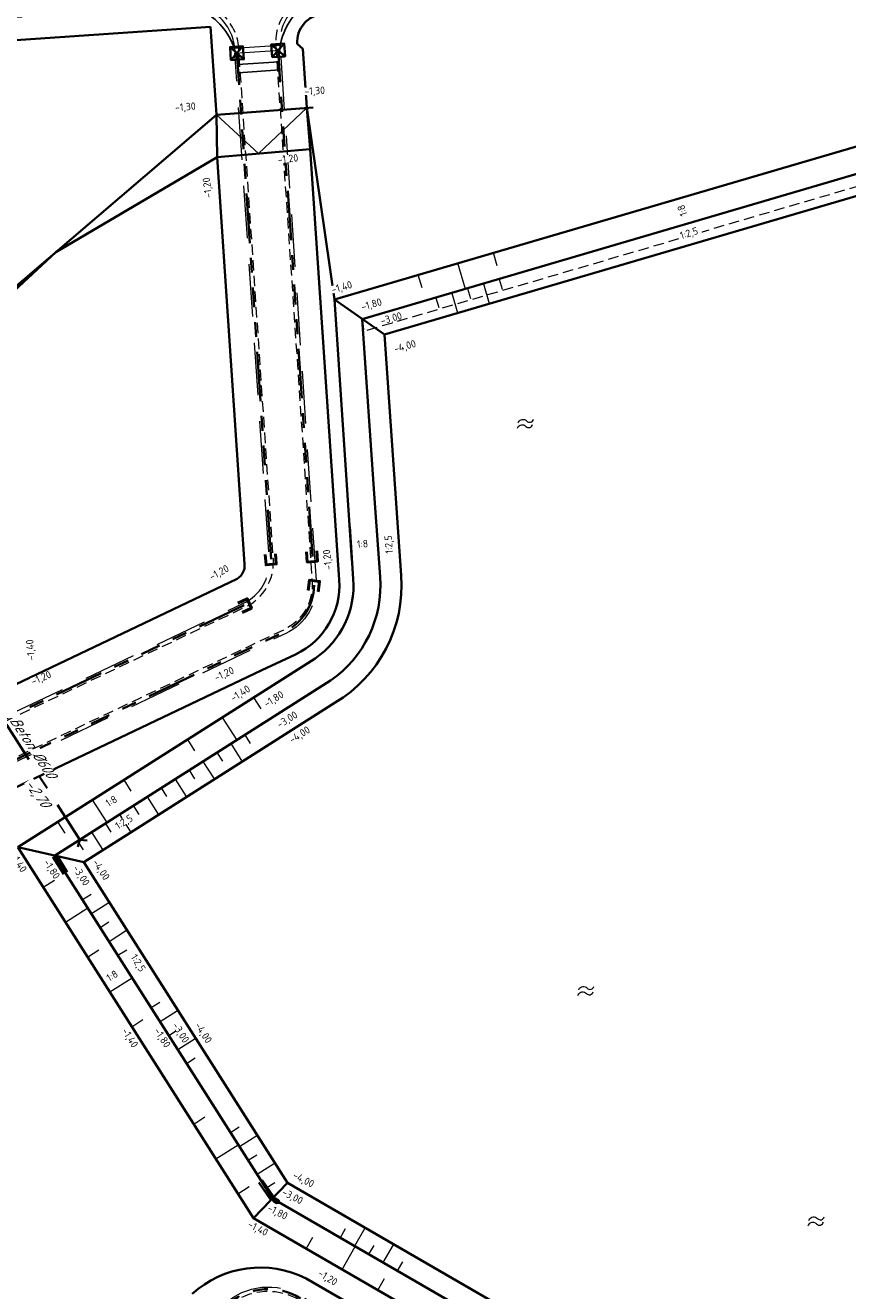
# Model space of a CAD drawing. Header units: metres. Extents: x 239845 to 242720, y 580286 to 584200.
# Tile 72 of 113: x 240588 to 240688, y 583386 to 583540. Entities that reach past the tile are written whole.
import ezdxf

# ---------------------------------------------------------------- set-up
doc = ezdxf.new("R2010")
doc.units = ezdxf.units.M
for name, pattern in [('DASHED', [19.05, 12.7, -6.35]), ('RI-DRAINAGE', [19.2, 6, -1.8, 1.8, -1.8, 2.4, -1.8, 1.8, -1.8]), ('RI-SWA', [11.55, 5, -2.4, 1.75, -2.4])]:
    doc.linetypes.add(name, pattern=pattern)
for name, color, linetype, lineweight in [('N-WA-RI-DRAINAGE_AFDEKKAP-G', 150, 'Continuous', 50), ('N-WA-RI-DRAINAGE_DRAIN_PP_100-G', 90, 'RI-DRAINAGE', 35), ('N-WE-BV-GELEIDECONSTRUCTIE_GELEIDERAIL_KUNSTWERK_VLP1DL13360-G', 210, 'BV-VLP1DL13360', 35), ('N-WE-GK-BESCHOEIING_DAMWAND_HOUT-G', 130, 'GK-BESCHOEIING', 35), ('N-WE-GW-GRONDWERK-G', 3, 'Continuous', 35), ('N-WE-GW-GRONDWERK_BODEM-G', 2, 'DASHED', 18), ('N-WE-GW-GRONDWERK_BODEM_MEER-G', 150, 'Continuous', 35), ('N-WE-GW-GRONDWERK_INSTEEK_SLEUF-G_CONTOUR_ZANDCUNET', 52, 'Continuous', 35), ('N-WE-GW-HOOGTELIJN-140', 114, 'Continuous', 35), ('N-WE-GW-TALUDARCERING_KORT-G', 90, 'Continuous', 18), ('N-WE-GW-TALUDARCERING_LANG-G', 60, 'Continuous', 13), ('N-WE-OG-TOPOGRAFIE-S @ 0.5', 7, 'Continuous', 18), ('N-WE-RI-DUIKER-G', 130, 'RI-SWA', 35), ('N-WE-RI-HWA_DRAINEINDE-G', 30, 'Continuous', 35), ('N-WE-VH-HELLING_AANDUIDING-G', 30, 'Continuous', 18), ('N-WE-VH-HELLING_KNIKLIJN-G', 30, 'Continuous', 35), ('N-XX-AL-HOOGTELABEL-T25-M', 7, 'Continuous', 25), ('N-XX-XX-DETAIL3-GD', 2, 'Continuous', 35), ('T-WE-GR-MAAIVELD-G', 3, 'DASHED', 0), ('X-XX-AL-BOB_DUIKER-T25', 7, 'Continuous', 25), ('X-XX-AL-T25', 7, 'Continuous', 25)]:
    doc.layers.add(name, color=color, linetype=linetype, lineweight=lineweight)
doc.layers.add('WG-nw-vh-materiaalscheiding', color=7, linetype='Continuous')
doc.styles.add('NLCS-ISO-ANNOTATIVE-T25-BOB', font='NLCS-ISO.ttf', dxfattribs={"oblique": 30, "height": 2.5})
doc.styles.add('NLCS-ISO-M1000-T25', font='NLCS-ISO.ttf', dxfattribs={"height": 2.5})
doc.linetypes.add('BV-VLP1DL13360', pattern='A,2,-1,[249,NLCS.SHX,S=0.5,R=0,X=0,Y=0],-1', length=4)
doc.linetypes.add('GK-BESCHOEIING', pattern='A,30,-5,[1,NLCS.shx,S=1,R=0,X=0,Y=0],-5', length=40)

# ---------------------------------------------------------------- blocks, each defined once
blk = doc.blocks.new('SOG-TOPOGRAFIE_WATER-SO')
at = {"flags": 128}
for points in [[(-1.91, 0.46), (-1.82, 0.6, -0.538831), (0.18, 0.63, 0.605168), (1.86, 0.83, -4.035705)], [(-2.28, -0.81), (-2.19, -0.67, -0.538831), (-0.18, -0.63, 0.605168), (1.49, -0.44, -4.035705)]]:
    blk.add_lwpolyline(points, format="xyb", dxfattribs=at)
blk = doc.blocks.new('Beeindiging drain')
for points in [[(1.57, 1.57), (-1.58, -1.58)], [(1.57, -1.58), (-1.58, 1.57)]]:
    blk.add_lwpolyline(points)
blk.add_lwpolyline([(-1.58, -1.58), (1.57, -1.58), (1.57, 1.57), (-1.58, 1.57)], close=True)

msp = doc.modelspace()

# ---------------------------------------------------------------- linework, layer by layer
at = {"layer": 'N-WA-RI-DRAINAGE_AFDEKKAP-G', "flags": 128}
for points in [[(240618.29, 583475.75), (240618.39, 583474.51), (240617.15, 583474.4), (240617.04, 583475.65)], [(240623.28, 583476.09), (240623.38, 583474.85), (240622.14, 583474.74), (240622.03, 583475.99)], [(240622.24, 583471.3), (240622.39, 583472.54), (240623.63, 583472.39), (240623.48, 583471.15)], [(240613.71, 583469.75), (240614.84, 583470.29), (240615.38, 583469.17), (240614.26, 583468.62)]]:
    msp.add_lwpolyline(points, dxfattribs=at)
at = {"layer": 'N-WA-RI-DRAINAGE_DRAIN_PP_100-G', "flags": 128}
for points in [[(240617.78, 583475.09), (240613.62, 583536.41)], [(240622.77, 583475.43), (240618.61, 583536.75)]]:
    msp.add_lwpolyline(points, dxfattribs=at)
for points in [[(240622.98, 583471.95, -0.305661), (240618.77, 583466), (240552.8, 583434.64)], [(240596.59, 583367.5), (240612.33, 583384.65, -0.312884), (240620.78, 583385.83), (240679.46, 583351.87)]]:
    msp.add_lwpolyline(points, format="xyb", dxfattribs=at)
at = {"layer": 'N-WE-BV-GELEIDECONSTRUCTIE_GELEIDERAIL_KUNSTWERK_VLP1DL13360-G', "flags": 128}
msp.add_lwpolyline([(240800.09, 583527.81), (240800.6, 583531.1), (240780.7, 583532.37), (240780.15, 583528.89), (240759.2, 583529.34), (240733.65, 583528.67), (240706.07, 583526.86), (240628.8, 583504.19), (240630.27, 583482.44), (240630.97, 583472.93, -0.265348), (240624.95, 583460.37), (240599.28, 583444.07), (240591.52, 583439.14)], format="xyb", dxfattribs=at)
at = {"layer": 'N-WE-BV-GELEIDECONSTRUCTIE_GELEIDERAIL_KUNSTWERK_VLP1DL13360-G'}
msp.add_lwpolyline([(240617.91, 583397.6), (240617.91, 583397.6), (240745.87, 583323.54), (240746.68, 583318.61)], dxfattribs=at)
at = {"layer": 'N-WE-GK-BESCHOEIING_DAMWAND_HOUT-G', "ltscale": 0.5, "flags": 128}
for points in [[(240591.52, 583439.14), (240617.91, 583397.6)], [(240617.69, 583397.48), (240616.26, 583399.54)], [(240616.69, 583399.82), (240618.1, 583397.77)]]:
    msp.add_lwpolyline(points, dxfattribs=at)
at = {"layer": 'N-WE-GW-GRONDWERK-G', "flags": 128}
for points in [[(240625.42, 583506.55), (240631.49, 583502.31)], [(240595.06, 583438.35), (240587.07, 583440.17)], [(240615.63, 583395.23), (240619.73, 583399.5)]]:
    msp.add_lwpolyline(points, dxfattribs=at)
at = {"layer": 'N-WE-GW-GRONDWERK_BODEM-G', "ltscale": 0.5, "flags": 128}
for points in [[(240661.33, 583545.78), (240623.94, 583543.24, 0.414214), (240618.82, 583537.38), (240623.23, 583472.39, -0.307887), (240619.53, 583466.08), (240553.18, 583434.54, 0.214838), (240550.26, 583431.1, 0.214838), (240550.9, 583426.62), (240587.8, 583368.53, 0.230309), (240591.9, 583366.01, 0.236776), (240596.38, 583367.69), (240611.67, 583384.36, -0.336631), (240620.91, 583386.05), (240735.47, 583319.74, -0.224486), (240738.63, 583315.17), (240758.64, 583193.35), (240753.21, 583192.46), (240746.28, 583234.64, 0.198912), (240744.06, 583238.22, 0.198912), (240739.97, 583239.18), (240732.56, 583237.96), (240731.67, 583243.39), (240739.07, 583244.6, 0.198912), (240742.65, 583246.82, 0.198912), (240743.61, 583250.92), (240733.55, 583312.18, 0.224486), (240730.87, 583316.04), (240620.76, 583379.77, 0.346709), (240614.12, 583378.86), (240595.05, 583358.14, 0.087254), (240593.25, 583355.35), (240577.99, 583307.72), (240599.02, 583193.67, 0.414214), (240605.42, 583189.25), (240612.8, 583190.61), (240613.79, 583185.21), (240606.42, 583183.85, 0.198912), (240602.89, 583181.56, 0.219153), (240602.1, 583176.95), (240596.69, 583175.95), (240596.33, 583177.92), (240572.33, 583308.08), (240587.42, 583355.18, 0.222605), (240586.83, 583359.81), (240543.53, 583427.97, -0.214838), (240542.77, 583433.25, -0.214838), (240546.22, 583437.32), (240614.41, 583469.74, 0.307887), (240617.53, 583475.08), (240613.38, 583536.39)], [(240613.33, 583537.01, 0.414214), (240607.47, 583542.13), (240584.79, 583540.59, 0.414214), (240580.14, 583535.26), (240582.06, 583506.83), (240575.08, 583506.36), (240573.15, 583534.79, 0.414214), (240567.83, 583539.44), (240538.31, 583537.44)]]:
    msp.add_lwpolyline(points, format="xyb", dxfattribs=at)
for points in [[(240613.33, 583537.01), (240618.82, 583537.38)], [(240613.38, 583536.39), (240618.86, 583536.77)], [(240611.15, 583528.92), (240610.65, 583536.21)]]:
    msp.add_lwpolyline(points, dxfattribs=at)
at = {"layer": 'N-WE-GW-GRONDWERK_BODEM_MEER-G', "flags": 128}
msp.add_lwpolyline([(240797.64, 583528.72), (240782.91, 583529.61), (240782.33, 583526.28), (240759.81, 583526.77), (240734.37, 583526.13), (240706.52, 583524.32), (240631.49, 583502.31), (240633.52, 583473.11, -0.284192), (240625.51, 583457.7), (240600.66, 583441.91), (240595.06, 583438.35)], format="xyb", dxfattribs=at)
msp.add_lwpolyline([(240595.06, 583438.35), (240619.73, 583399.5), (240747.15, 583325.76)], dxfattribs=at)
at = {"layer": 'N-WE-GW-GRONDWERK_INSTEEK_SLEUF-G_CONTOUR_ZANDCUNET', "flags": 128}
for points in [[(240700.66, 583546.34), (240661.48, 583543.68), (240624.08, 583541.15, 0.414214), (240620.92, 583537.53)], [(240610.42, 583539.6), (240585.08, 583537.88), (240584.98, 583537.77, 0.414214), (240582.96, 583535.45), (240583.45, 583528.18)], [(240583.25, 583458.25), (240613.63, 583472.69, 0.275721), (240614.55, 583474.5), (240611.22, 583523.8)], [(240626.02, 583472.58), (240626.02, 583472.58, -0.30785), (240620.73, 583463.55), (240616.65, 583461.62), (240553.92, 583431.79, 0.450467), (240553.5, 583430.35), (240554.44, 583428.88), (240583.12, 583383.73)], [(240608.19, 583386.04, -0.312808), (240621.99, 583387.92), (240736.56, 583321.62, -0.224486), (240740.77, 583315.52), (240757.08, 583216.26)]]:
    msp.add_lwpolyline(points, format="xyb", dxfattribs=at)
for points in [[(240610.42, 583539.6), (240611.15, 583528.92), (240611.22, 583523.8)], [(240620.92, 583537.53), (240621.59, 583536.95)], [(240621.59, 583536.95), (240622.07, 583529.77)], [(240622.07, 583529.77), (240622.48, 583524.78)], [(240622.48, 583524.78), (240626.02, 583472.58)]]:
    msp.add_lwpolyline(points, dxfattribs=at)
at = {"layer": 'N-WE-GW-HOOGTELIJN-140'}
msp.add_lwpolyline([(240779.14, 583365.77), (240754.67, 583375.43, -0.424743), (240754.26, 583376.42), (240779.42, 583433.96), (240791.63, 583452.11), (240802.87, 583524.47), (240804.36, 583534.07), (240777.98, 583535.76), (240777.41, 583532.16), (240759.19, 583532.55), (240733.51, 583531.88), (240705.5, 583530.04), (240625.42, 583506.55)], format="xyb", dxfattribs=at)
for points in [[(240625.42, 583506.55), (240627.56, 583474.95)], [(240623.1, 583463.06), (240597.54, 583446.82), (240587.07, 583440.17)], [(240587.07, 583440.17), (240615.63, 583395.23), (240742.95, 583321.53), (240764.38, 583191.01), (240723.41, 583184.28)]]:
    msp.add_lwpolyline(points, dxfattribs=at)
at = {"layer": 'N-WE-GW-TALUDARCERING_KORT-G'}
for points in [[(240645.16, 583510.64), (240644.7, 583512.2)], [(240636.05, 583507.96), (240635.59, 583509.53)], [(240645.8, 583507.78), (240645.45, 583508.98)], [(240641.96, 583506.65), (240641.61, 583507.85)], [(240638.12, 583505.53), (240637.77, 583506.73)], [(240616.55, 583456.95), (240615.68, 583458.32)], [(240615.27, 583452.74), (240614.6, 583453.8)], [(240608.53, 583451.85), (240607.66, 583453.23)], [(240611.89, 583450.6), (240611.22, 583451.65)], [(240608.52, 583448.45), (240607.85, 583449.51)], [(240600.8, 583446.96), (240599.93, 583448.34)], [(240605.14, 583446.31), (240604.47, 583447.36)], [(240601.77, 583444.16), (240601.1, 583445.22)], [(240592.78, 583441.87), (240591.91, 583443.24)], [(240598.39, 583442.02), (240597.72, 583443.07)], [(240595.01, 583439.87), (240594.34, 583440.93)], [(240590.15, 583435.33), (240591.5, 583436.19)], [(240595.97, 583434.47), (240594.91, 583433.8)], [(240598.11, 583431.09), (240597.06, 583430.42)], [(240595.52, 583426.87), (240596.87, 583427.73)], [(240600.26, 583427.72), (240599.2, 583427.05)], [(240604.29, 583421.38), (240603.23, 583420.71)], [(240600.88, 583418.43), (240602.23, 583419.29)], [(240606.43, 583418), (240605.37, 583417.33)], [(240608.57, 583414.62), (240607.52, 583413.95)], [(240608.38, 583406.63), (240609.73, 583407.49)], [(240613.9, 583406.24), (240612.84, 583405.57)], [(240616.04, 583402.87), (240614.99, 583402.2)], [(240613.74, 583398.19), (240615.09, 583399.05)], [(240618.19, 583399.49), (240617.13, 583398.82)], [(240626.74, 583393.93), (240626.12, 583392.85)], [(240622.02, 583391.52), (240622.82, 583392.91)], [(240630.2, 583391.93), (240629.58, 583390.85)], [(240633.67, 583389.93), (240633.04, 583388.84)], [(240630.68, 583386.51), (240631.48, 583387.9)]]:
    msp.add_lwpolyline(points, dxfattribs=at)
at = {"layer": 'N-WE-GW-TALUDARCERING_LANG-G'}
for points in [[(240641.3, 583507.81), (240640.39, 583510.94)], [(240640.4, 583504.89), (240639.69, 583507.29)], [(240644.23, 583506.02), (240643.53, 583508.42)], [(240613.63, 583453.16), (240611.88, 583455.91)], [(240614.25, 583450.61), (240612.91, 583452.73)], [(240610.88, 583448.47), (240609.54, 583450.58)], [(240607.5, 583446.33), (240606.16, 583448.44)], [(240597.88, 583443.17), (240596.13, 583445.93)], [(240604.12, 583444.18), (240602.78, 583446.29)], [(240600.75, 583442.04), (240599.41, 583444.15)], [(240597.37, 583439.89), (240596.03, 583442)], [(240592.83, 583431.11), (240595.53, 583432.83)], [(240598.1, 583433.45), (240595.99, 583432.11)], [(240600.24, 583430.08), (240598.13, 583428.73)], [(240598.2, 583422.65), (240600.9, 583424.37)], [(240606.41, 583420.36), (240604.3, 583419.02)], [(240608.56, 583416.98), (240606.45, 583415.64)], [(240616.03, 583405.22), (240613.92, 583403.88)], [(240611.06, 583402.41), (240613.76, 583404.13)], [(240618.17, 583401.85), (240616.06, 583400.51)], [(240629.1, 583394.01), (240627.85, 583391.85)], [(240626.35, 583389.02), (240627.95, 583391.79)], [(240632.56, 583392.01), (240631.31, 583389.85)]]:
    msp.add_lwpolyline(points, dxfattribs=at)
at = {"layer": 'N-WE-RI-DUIKER-G', "elevation": -1.8, "flags": 128}
for points in [[(240594.57, 583441.08), (240581.28, 583462.01)], [(240594.57, 583441.07), (240594.32, 583440.21)], [(240594.57, 583441.07), (240595.47, 583441)]]:
    msp.add_lwpolyline(points, dxfattribs=at)
at = {"layer": 'N-WE-VH-HELLING_AANDUIDING-G', "ltscale": 0.75}
msp.add_lwpolyline([(240611.15, 583528.92), (240616.23, 583524.24), (240622.07, 583529.78)], dxfattribs=at)
at = {"layer": 'N-WE-VH-HELLING_KNIKLIJN-G', "flags": 128}
for points in [[(240584.92, 583506.53), (240611.15, 583528.92)], [(240611.15, 583528.92), (240622.85, 583529.83)], [(240625.42, 583506.55), (240622.07, 583529.78)], [(240611.22, 583523.8), (240622.48, 583524.78)], [(240611.22, 583523.8), (240591.68, 583512.3)], [(240584.88, 583506.03), (240591.68, 583512.3)]]:
    msp.add_lwpolyline(points, dxfattribs=at)
at = {"layer": 'T-WE-GR-MAAIVELD-G', "ltscale": 0.1, "flags": 128}
for points in [[(240613.83, 583537.05, 0.414214), (240607.44, 583542.63), (240584.75, 583541.09, 0.414214), (240579.64, 583535.23), (240581.53, 583507.29), (240575.54, 583506.89), (240573.65, 583534.82, 0.414214), (240567.79, 583539.94), (240527.32, 583537.2, -0.237411), (240485.89, 583554.64), (240452.01, 583594.37, -0.130306), (240440.94, 583617.48), (240440.86, 583617.86)], [(240831.21, 583532.75), (240832.13, 583538.67, 0.41523), (240827.1, 583545.53), (240824.35, 583545.94), (240824.35, 583545.94, 0.031021), (240762.97, 583551.14, 0.00151), (240759.97, 583551.2, 0.003513), (240752.99, 583551.27, 0.017523), (240718.19, 583550.13), (240623.9, 583543.74, 0.414214), (240618.32, 583537.35)]]:
    msp.add_lwpolyline(points, format="xyb", dxfattribs=at)
msp.add_lwpolyline([(240628.85, 583504.15), (240628.95, 583502.72), (240706.32, 583525.42), (240726.27, 583526.78, -0.025527), (240775.95, 583527.6), (240775.33, 583523.62), (240779.35, 583523.44), (240780.19, 583528.84, 0.027677), (240726.18, 583528.17), (240706.08, 583526.81)], format="xyb", close=True, dxfattribs=at)
at = {"layer": 'WG-nw-vh-materiaalscheiding', "ltscale": 2.5}
msp.add_lwpolyline([(240626.15, 583543.85), (240625.72, 583550.17, -0.414231), (240617.24, 583557.57), (240612.17, 583557.23, -0.414231), (240604.77, 583548.75), (240605.2, 583542.43, -0.414231), (240613.68, 583535.03), (240618.75, 583535.37, -0.414231)], format="xyb", close=True, dxfattribs=at)
msp.add_lwpolyline([(240613.68, 583535.03), (240618.75, 583535.37), (240618.81, 583534.38), (240613.75, 583534.03)], close=True, dxfattribs=at)

# ---------------------------------------------------------------- block references
at = {"layer": 'N-WE-OG-TOPOGRAFIE-S @ 0.5', "rotation": 7.625570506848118}
for p, xscale, yscale, zscale in [((240648.68, 583491.51), 0.4999999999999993, 0.4999999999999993, 0.4999999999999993), ((240656.01, 583422.78), 0.4999999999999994, 0.4999999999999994, 0.4999999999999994), ((240683.92, 583394.86), 0.4999999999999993, 0.4999999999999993, 0.4999999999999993)]:
    msp.add_blockref('SOG-TOPOGRAFIE_WATER-SO', p, dxfattribs=dict(at, xscale=xscale, yscale=yscale, zscale=zscale))
at = {"layer": 'N-WE-RI-HWA_DRAINEINDE-G', "xscale": 0.4999999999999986, "yscale": 0.4999999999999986, "zscale": 0.4999999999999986, "rotation": 3.984147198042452}
for p in [(240613.62, 583536.41), (240618.61, 583536.75)]:
    msp.add_blockref('Beeindiging drain', p, dxfattribs=at)

# ---------------------------------------------------------------- next in the draw order: texts
at = {"layer": 'X-XX-AL-T25', "ltscale": 0.5, "insert": (240588.88, 583452.34, 6.27), "char_height": 1.25, "attachment_point": 5, "rotation": 303.3544, "style": 'NLCS-ISO-ANNOTATIVE-T25-BOB', "bg_fill": 3, "box_fill_scale": 1, "bg_fill_color": 256, "bg_fill_transparency": 0}
msp.add_mtext('\\A1;Beton %%C600', dxfattribs=at)

# ---------------------------------------------------------------- next in the draw order: linework, layer by layer
at = {"layer": 'N-WA-RI-DRAINAGE_DRAIN_PP_100-G', "flags": 128}
msp.add_lwpolyline([(240614.51, 583469.51), (240544.97, 583436.45)], dxfattribs=at)
at = {"layer": 'T-WE-GR-MAAIVELD-G', "ltscale": 0.1, "flags": 128}
msp.add_lwpolyline([(240618.32, 583537.35), (240622.73, 583472.36, -0.307887), (240619.32, 583466.54), (240552.96, 583434.99, 0.214838), (240549.77, 583431.23, 0.214838), (240550.48, 583426.36), (240587.38, 583368.26, 0.230309), (240591.85, 583365.51, 0.236658), (240596.75, 583367.35), (240611.63, 583383.54, -0.360062), (240620.66, 583385.61), (240735.22, 583319.31, -0.224486), (240738.14, 583315.09), (240758.07, 583193.76), (240753.63, 583193.03), (240746.78, 583234.72, 0.198912), (240744.36, 583238.62, 0.198912), (240739.88, 583239.67), (240732.98, 583238.53), (240732.25, 583242.98), (240739.15, 583244.11, 0.198912), (240743.06, 583246.53, 0.198912), (240744.1, 583251), (240734.04, 583312.26, 0.224486), (240731.12, 583316.48), (240621.01, 583380.21, 0.350627), (240613.71, 583379.14), (240595.1, 583358.92, 0.103039), (240592.78, 583355.52), (240577.47, 583307.75), (240598.52, 583193.57, 0.414214), (240605.51, 583188.76), (240612.4, 583190.03), (240613.21, 583185.61), (240606.33, 583184.34, 0.198912), (240602.47, 583181.84, 0.198912), (240601.52, 583177.35), (240597.09, 583176.53), (240596.82, 583178.01), (240572.84, 583308.05), (240587.9, 583355.02, 0.222605), (240587.25, 583360.07), (240543.95, 583428.24, -0.214838), (240543.25, 583433.11, -0.214838), (240546.44, 583436.87), (240614.62, 583469.28, 0.307887), (240618.03, 583475.11), (240613.83, 583537.05)], format="xyb", dxfattribs=at)

# ---------------------------------------------------------------- next in the draw order: texts
at = {"layer": 'N-XX-AL-HOOGTELABEL-T25-M', "char_height": 0.9, "attachment_point": 1, "style": 'NLCS-ISO-M1000-T25', "bg_fill": 3, "box_fill_scale": 1, "bg_fill_color": 256, "bg_fill_transparency": 0}
for s, width, insert, rotation in [('-1,30', 2.6072, (240621.76, 583532.23), 3.4685), ('-1,30', 2.6072, (240606.08, 583530.27), 4.3814), ('-1,20', 2.6072, (240618.52, 583523.94), 5.8973), ('-1,20', 2.6072, (240609.69, 583518.82), 95.8973), ('1:8', 1.7349, (240667.37, 583516.55), 108.4725), ('1:2,5', 2.6072, (240667.21, 583514.7), 17.5134), ('-3,00', 2.6072, (240630.9, 583504.37), 15.5066), ('-4,00', 2.6072, (240632.55, 583500.98), 15.5066), ('1:2,5', 2.6072, (240631.62, 583475.74), 93.6375), ('-1,20', 2.6072, (240624.25, 583473.73), 95.8861), ('1:8', 1.7349, (240628.12, 583477.34), 4.5966), ('-1,20', 2.6072, (240610.14, 583473.29), 28.487), ('-1,40', 2.6072, (240588.23, 583462.78), 94.6652), ('-1,20', 2.6072, (240588.57, 583460.64), 23.2203), ('-1,20', 2.6072, (240610.74, 583461.08), 24.7099), ('-3,00', 2.6072, (240618.33, 583455.34), 32.0114), ('1:2,5', 2.6072, (240598.75, 583443.06), 31.6714), ('-1,40', 2.6072, (240586.86, 583439.66), 302.8095), ('-1,80', 2.6072, (240590.87, 583438.85), 302.8095), ('-4,00', 2.6072, (240596.81, 583438.84), 302.8095), ('1:2,5', 1.8873, (240601.46, 583427.33), 301.7197), ('1:8', 1.8873, (240597.68, 583424.63), 31.7197), ('-1,40', 2.6072, (240600.35, 583418.41), 302.8095), ('-1,80', 2.6072, (240604.28, 583418.41), 302.8095), ('-4,00', 2.6072, (240620.7, 583400.94), 332.6078), ('-1,80', 2.6072, (240617.63, 583396.97), 332.5826), ('-1,20', 2.6072, (240623.83, 583389.08), 327.6751)]:
    msp.add_mtext_dynamic_manual_height_columns(s, width=width, gutter_width=6.25, heights=[0], dxfattribs=dict(at, insert=insert, rotation=rotation))
at = {"layer": 'X-XX-AL-BOB_DUIKER-T25', "ltscale": 0.5, "insert": (240589.31, 583446.69), "char_height": 1.25, "attachment_point": 5, "rotation": 306.475, "style": 'NLCS-ISO-ANNOTATIVE-T25-BOB', "bg_fill": 3, "box_fill_scale": 1, "bg_fill_color": 256, "bg_fill_transparency": 0}
msp.add_mtext('\\A1;-2,70', dxfattribs=at)

# ---------------------------------------------------------------- next in the draw order: linework, layer by layer
at = {"layer": 'N-WE-GK-BESCHOEIING_DAMWAND_HOUT-G', "ltscale": 0.5, "flags": 128}
msp.add_lwpolyline([(240592.64, 583436.9), (240591.31, 583439.01)], dxfattribs=at)
at = {"layer": 'N-WE-GW-HOOGTELIJN-140'}
msp.add_lwpolyline([(240623.1, 583463.06, 0.2655), (240627.72, 583472.7), (240627.29, 583479.05)], format="xyb", dxfattribs=at)

# ---------------------------------------------------------------- next in the draw order: texts
at = {"layer": 'N-XX-AL-HOOGTELABEL-T25-M', "char_height": 0.9, "attachment_point": 1, "style": 'NLCS-ISO-M1000-T25', "bg_fill": 3, "box_fill_scale": 1, "bg_fill_color": 256, "bg_fill_transparency": 0}
for s, insert, rotation in [('-1,80', (240628.57, 583506.07), 15.5066), ('-1,40', (240612.7, 583458.54), 32.2616), ('-1,80', (240616.76, 583457.86), 32.0114), ('-4,00', (240619.82, 583453.49), 32.0114), ('1:8', (240597.58, 583445.79), 31.6714), ('-3,00', (240594.41, 583438.13), 302.8095), ('-3,00', (240606.47, 583419.08), 302.8095), ('-3,00', (240619.38, 583398.89), 332.6078), ('-1,40', (240615.25, 583394.99), 332.5826)]:
    msp.add_mtext_dynamic_manual_height_columns(s, width=2.6072, gutter_width=6.25, heights=[0], dxfattribs=dict(at, insert=insert, rotation=rotation))

# ---------------------------------------------------------------- next in the draw order: linework, layer by layer
at = {"layer": 'N-WE-GK-BESCHOEIING_DAMWAND_HOUT-G', "ltscale": 0.5, "flags": 128}
msp.add_lwpolyline([(240591.74, 583439.28), (240593.06, 583437.17)], dxfattribs=at)
at = {"layer": 'N-XX-XX-DETAIL3-GD', "flags": 128}
msp.add_lwpolyline([(240617.91, 583397.6), (240618.02, 583397.31), (240618.46, 583397.06), (240618.77, 583397.1), (240618.65, 583397.41), (240618.22, 583397.65)], close=True, dxfattribs=at)
for points in [[(240618.02, 583397.31), (240618.65, 583397.41)], [(240618.22, 583397.65), (240618.46, 583397.06)]]:
    msp.add_lwpolyline(points, dxfattribs=at)

# ---------------------------------------------------------------- next in the draw order: texts
at = {"layer": 'N-XX-AL-HOOGTELABEL-T25-M', "char_height": 0.9, "attachment_point": 1, "style": 'NLCS-ISO-M1000-T25', "bg_fill": 3, "box_fill_scale": 1, "bg_fill_color": 256, "bg_fill_transparency": 0}
for s, insert, rotation in [('-1,40', (240624.97, 583508.16), 15.5066), ('-4,00', (240609.21, 583419.08), 302.8095)]:
    msp.add_mtext_dynamic_manual_height_columns(s, width=2.6072, gutter_width=6.25, heights=[0], dxfattribs=dict(at, insert=insert, rotation=rotation))

doc.saveas('drawing.dxf')
